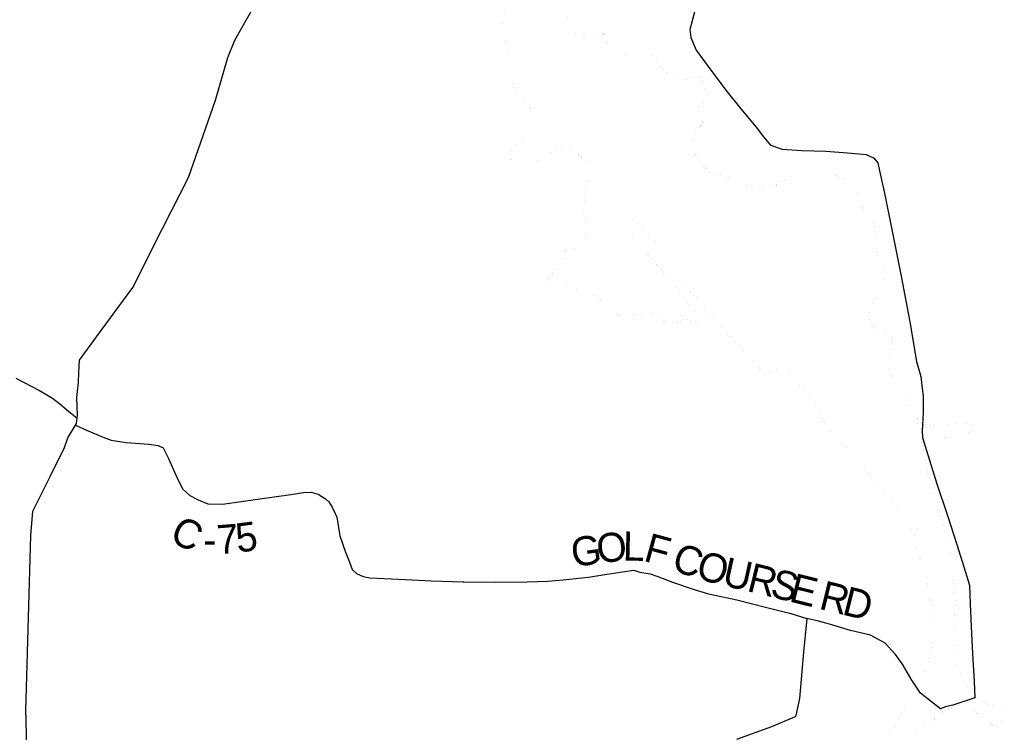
# Model space of a CAD drawing. Header units: feet. Extents: x 2045852 to 2423567, y 671180 to 1091522.
# Tile 45 of 101: x 2205440 to 2215597, y 920086 to 927436. Entities that reach past the tile are written whole.
import ezdxf

# ---------------------------------------------------------------- set-up
doc = ezdxf.new("R2010")
doc.units = ezdxf.units.FT
doc.header["$MEASUREMENT"] = 0
doc.linetypes.add('stream', pattern=[1.4, 0.7, -0.1, 0.1, -0.1, 0.1, -0.1, 0.1, -0.1])
for name, color, linetype in [('GM_X_County_Road', 3, 'Continuous'), ('GM_X_County_Road_Text', 3, 'Continuous'), ('GM_X_Major_River', 5, 'stream'), ('GM_X_State_Route', 1, 'Continuous')]:
    doc.layers.add(name, color=color, linetype=linetype)
doc.styles.add('Style-font30', font='font30.shx')

msp = doc.modelspace()

# ---------------------------------------------------------------- linework, layer by layer
at = {"layer": 'GM_X_County_Road', "flags": 128}
for points in [[(2212418, 927578), (2212376, 927425), (2212352, 927333), (2212362, 927251), (2212418, 927121), (2212541, 926954), (2212723, 926709), (2212878, 926515), (2213037, 926326), (2213111, 926226), (2213185, 926142), (2213304, 926100), (2213507, 926088), (2213755, 926080), (2213978, 926064), (2214171, 926044), (2214249, 926012), (2214291, 925960), (2214310, 925878), (2214362, 925647), (2214438, 925270), (2214533, 924789), (2214621, 924319), (2214692, 923910), (2214734, 923754), (2214750, 923633), (2214758, 923557), (2214760, 923383), (2214748, 923192), (2214754, 923126), (2214794, 922991), (2214899, 922650), (2215009, 922322), (2215108, 922021), (2215196, 921736), (2215236, 921602), (2215246, 921411), (2215257, 921100), (2215273, 920837), (2215285, 920613), (2215293, 920440)], [(2205402, 923737), (2205646, 923612), (2205779, 923531), (2205854, 923472), (2205945, 923397), (2206033, 923327)], [(2206016, 923254), (2206129, 923202), (2206302, 923129), (2206385, 923098), (2206539, 923075), (2206774, 923059), (2206869, 923044), (2206919, 923020), (2206976, 922908), (2207054, 922731), (2207121, 922597), (2207196, 922529), (2207281, 922484), (2207381, 922443), (2207532, 922440), (2207892, 922489), (2208237, 922538), (2208367, 922560), (2208447, 922562), (2208520, 922543), (2208596, 922495), (2208629, 922462), (2208665, 922406), (2208710, 922306), (2208744, 922112), (2208802, 921944), (2208841, 921840), (2208869, 921766), (2208914, 921724), (2208982, 921691), (2209053, 921678), (2209199, 921671), (2209488, 921657), (2209683, 921649), (2209799, 921644), (2210010, 921638), (2210020, 921638), (2210349, 921633), (2210674, 921638), (2210888, 921643), (2211047, 921657), (2211309, 921687), (2211498, 921715), (2211775, 921759), (2211838, 921738), (2211944, 921720), (2212024, 921694), (2212173, 921634), (2212388, 921562), (2212546, 921513), (2212838, 921451), (2213133, 921377), (2213394, 921311), (2213560, 921261)], [(2214940, 920328), (2214845, 920400), (2214731, 920490), (2214644, 920624), (2214546, 920789), (2214474, 920889), (2214369, 921005), (2214217, 921089), (2214010, 921137), (2213793, 921201), (2213679, 921231), (2213560, 921261), (2213527, 920911), (2213485, 920434), (2213447, 920259), (2213440, 920245), (2213195, 920141), (2212834, 920011)], [(2215293, 920440), (2215221, 920416), (2215066, 920366), (2214986, 920348), (2214942, 920327), (2214940, 920328)]]:
    msp.add_lwpolyline(points, dxfattribs=at)
at = {"layer": 'GM_X_Major_River', "ltscale": 0.333, "const_width": 0.18, "flags": 128}
for points in [[(2210414, 928478), (2210427, 928466), (2210437, 928457), (2210441, 928447), (2210448, 928435), (2210452, 928421), (2210456, 928411), (2210461, 928397), (2210463, 928385), (2210466, 928369), (2210466, 928357), (2210466, 928343), (2210463, 928327), (2210459, 928307), (2210454, 928285), (2210445, 928262), (2210435, 928242), (2210399, 928169), (2210390, 928147), (2210380, 928128), (2210375, 928108), (2210370, 928092), (2210364, 928072), (2210359, 928049), (2210353, 928033), (2210348, 928011), (2210341, 927977), (2210334, 927946), (2210325, 927912), (2210316, 927882), (2210306, 927855), (2210299, 927835), (2210293, 927815), (2210286, 927791), (2210281, 927768), (2210273, 927748), (2210270, 927732), (2210268, 927718), (2210264, 927708), (2210265, 927692), (2210267, 927678), (2210272, 927658), (2210282, 927648), (2210296, 927643), (2210317, 927641), (2210333, 927638), (2210343, 927638), (2210357, 927630), (2210369, 927623), (2210379, 927617), (2210390, 927611), (2210425, 927574), (2210433, 927560), (2210442, 927550), (2210446, 927538), (2210450, 927527), (2210455, 927513), (2210455, 927503), (2210455, 927489), (2210452, 927476), (2210446, 927458), (2210441, 927446), (2210431, 927432), (2210419, 927417), (2210412, 927407), (2210396, 927385), (2210385, 927370), (2210373, 927362), (2210373, 927352), (2210378, 927336), (2210382, 927326), (2210390, 927314), (2210397, 927304), (2210407, 927287), (2210416, 927271), (2210428, 927255), (2210439, 927239), (2210447, 927224), (2210454, 927208), (2210458, 927188), (2210465, 927168), (2210467, 927152), (2210470, 927136), (2210470, 927116), (2210469, 927088), (2210454, 927045), (2210439, 927023), (2210431, 927011), (2210424, 927000), (2210416, 926982), (2210409, 926956), (2210409, 926942), (2210410, 926932), (2210412, 926922), (2210414, 926910), (2210421, 926900), (2210439, 926885), (2210447, 926873), (2210462, 926859), (2210474, 926841), (2210491, 926830)], [(2211716, 928214), (2211636, 928142), (2211616, 928127), (2211593, 928110), (2211551, 928081), (2211520, 928062), (2211494, 928048), (2211471, 928031), (2211445, 928014), (2211427, 928004), (2211414, 927993), (2211396, 927977), (2211374, 927960), (2211355, 927947), (2211339, 927933), (2211325, 927918), (2211304, 927902), (2211282, 927881), (2211257, 927860), (2211233, 927840), (2211210, 927823), (2211194, 927808), (2211183, 927796), (2211173, 927784), (2211163, 927771), (2211156, 927757), (2211146, 927741), (2211135, 927720), (2211125, 927706), (2211117, 927694), (2211100, 927657), (2211095, 927641), (2211091, 927625), (2211090, 927609), (2211088, 927589), (2211087, 927571), (2211086, 927549), (2211086, 927531), (2211087, 927511), (2211087, 927493), (2211090, 927477), (2211092, 927459), (2211097, 927441), (2211103, 927421), (2211110, 927399), (2211119, 927379), (2211129, 927359), (2211136, 927342), (2211146, 927326), (2211155, 927314), (2211165, 927302), (2211177, 927293), (2211190, 927283), (2211204, 927275), (2211220, 927270), (2211236, 927266), (2211252, 927265), (2211266, 927265), (2211284, 927266), (2211300, 927268), (2211324, 927271), (2211342, 927275), (2211356, 927280), (2211368, 927284), (2211378, 927290), (2211388, 927295), (2211408, 927301), (2211418, 927303), (2211428, 927302), (2211442, 927300), (2211458, 927294), (2211471, 927281), (2211477, 927269), (2211485, 927251), (2211492, 927239), (2211496, 927223), (2211501, 927211), (2211505, 927200), (2211523, 927142), (2211535, 927126), (2211546, 927114), (2211558, 927105), (2211570, 927095), (2211585, 927088), (2211599, 927082), (2211611, 927076), (2211625, 927073), (2211726, 927068)], [(2212006, 927028), (2211998, 927038), (2211985, 927050), (2211975, 927058), (2211961, 927068), (2211945, 927072), (2211925, 927071), (2211913, 927071), (2211873, 927071), (2211863, 927071), (2211853, 927071), (2211841, 927070), (2211827, 927070), (2211817, 927070), (2211803, 927072), (2211789, 927072), (2211774, 927076), (2211726, 927068)], [(2212589, 925862), (2212579, 925868), (2212567, 925874), (2212555, 925881), (2212543, 925887), (2212532, 925893), (2212522, 925899), (2212514, 925909), (2212500, 925919), (2212486, 925931), (2212472, 925945), (2212459, 925965), (2212441, 925980), (2212431, 925996), (2212420, 926016), (2212412, 926036), (2212404, 926060), (2212394, 926084), (2212387, 926102), (2212381, 926112), (2212379, 926122), (2212377, 926134), (2212377, 926148), (2212378, 926170), (2212384, 926212), (2212388, 926228), (2212391, 926245), (2212421, 926293), (2212433, 926305), (2212441, 926315), (2212451, 926326), (2212458, 926336), (2212470, 926348), (2212476, 926358), (2212480, 926368), (2212488, 926392), (2212490, 926406), (2212489, 926418), (2212485, 926430), (2212479, 926446), (2212471, 926458), (2212463, 926470), (2212452, 926490), (2212448, 926502), (2212444, 926512), (2212444, 926522), (2212444, 926532), (2212446, 926542), (2212450, 926552), (2212461, 926568), (2212475, 926581), (2212489, 926593), (2212497, 926603), (2212507, 926615), (2212515, 926625), (2212521, 926637), (2212529, 926649), (2212532, 926662), (2212528, 926674), (2212524, 926686), (2212516, 926699), (2212508, 926713), (2212499, 926729), (2212493, 926743), (2212489, 926761), (2212489, 926775), (2212487, 926787), (2212486, 926803), (2212470, 926837), (2212460, 926845), (2212448, 926847), (2212438, 926849), (2212418, 926847), (2212400, 926844), (2212378, 926836), (2212350, 926828), (2212330, 926820), (2212312, 926817), (2212300, 926815), (2212288, 926813), (2212274, 926815), (2212259, 926817), (2212241, 926823), (2212223, 926828), (2212203, 926836), (2212183, 926848), (2212163, 926862), (2212136, 926873), (2212120, 926885), (2212104, 926897), (2212090, 926907), (2212077, 926919), (2212065, 926931), (2212055, 926943), (2212045, 926955), (2212039, 926964), (2212033, 926974), (2212026, 926986), (2212020, 927004), (2212014, 927016), (2212006, 927028)], [(2210491, 926830), (2210499, 926820), (2210507, 926810), (2210514, 926800), (2210520, 926791), (2210525, 926777), (2210531, 926757), (2210534, 926739), (2210536, 926727), (2210536, 926715), (2210539, 926705), (2210541, 926695), (2210551, 926681), (2210562, 926671), (2210572, 926664), (2210582, 926654), (2210595, 926638), (2210609, 926625), (2210620, 926613), (2210630, 926603), (2210646, 926586), (2210657, 926576), (2210667, 926568), (2210677, 926560), (2210686, 926551), (2210694, 926541), (2210721, 926500), (2210726, 926486), (2210730, 926470), (2210735, 926450), (2210737, 926430), (2210740, 926414), (2210740, 926400), (2210739, 926386), (2210735, 926370), (2210732, 926351), (2210726, 926335), (2210720, 926323), (2210715, 926311), (2210707, 926291), (2210696, 926268), (2210680, 926252), (2210667, 926237), (2210651, 926223), (2210635, 926208), (2210618, 926196), (2210604, 926185), (2210592, 926173), (2210577, 926159), (2210563, 926146), (2210549, 926136), (2210540, 926129), (2210522, 926099), (2210503, 926078), (2210493, 926074), (2210493, 926064), (2210496, 926042), (2210498, 926030), (2210503, 926016), (2210505, 926000), (2210510, 925990), (2210512, 925980), (2210522, 925971), (2210540, 925961), (2210581, 925954), (2210601, 925953), (2210611, 925951), (2210621, 925951), (2210631, 925952), (2210653, 925952), (2210671, 925955), (2210685, 925957), (2210703, 925960), (2210721, 925962), (2210735, 925965), (2210751, 925969), (2210763, 925973), (2210773, 925976), (2210783, 925982), (2210798, 925990), (2210812, 925997), (2210826, 926003), (2210842, 926010), (2210875, 926043), (2210901, 926055), (2210911, 926056), (2210930, 926078), (2210950, 926093), (2210964, 926101), (2210983, 926116), (2210995, 926126), (2211005, 926129), (2211029, 926141), (2211051, 926144), (2211067, 926136), (2211087, 926129), (2211104, 926117), (2211128, 926102), (2211151, 926083), (2211173, 926065), (2211190, 926054)], [(2211190, 926054), (2211200, 926046), (2211210, 926036), (2211221, 926024), (2211233, 926017), (2211251, 925999), (2211268, 925986), (2211288, 925970), (2211301, 925957), (2211315, 925941), (2211330, 925925), (2211342, 925914), (2211357, 925902), (2211350, 925862), (2211335, 925835), (2211327, 925819), (2211310, 925784), (2211298, 925766), (2211293, 925756), (2211289, 925740), (2211284, 925713), (2211279, 925689), (2211275, 925667), (2211274, 925643), (2211273, 925619), (2211271, 925605), (2211272, 925587), (2211271, 925555), (2211263, 925526), (2211255, 925468), (2211257, 925454), (2211260, 925436), (2211265, 925412), (2211272, 925384), (2211276, 925364), (2211280, 925354), (2211289, 925335), (2211291, 925325), (2211298, 925313), (2211300, 925299), (2211305, 925283), (2211307, 925267), (2211309, 925255), (2211308, 925241), (2211306, 925231), (2211301, 925213), (2211287, 925188), (2211264, 925167), (2211252, 925157), (2211239, 925139), (2211221, 925122), (2211202, 925106), (2211182, 925091), (2211164, 925082), (2211148, 925076), (2211134, 925072), (2211122, 925071), (2211110, 925069), (2211098, 925065), (2211088, 925062), (2211079, 925056), (2211067, 925050), (2211057, 925045), (2211051, 925031), (2211048, 925003), (2211041, 924979), (2211036, 924948), (2211030, 924926), (2211023, 924910), (2211015, 924896), (2211008, 924877), (2210980, 924847), (2210971, 924840), (2210953, 924828), (2210943, 924826), (2210922, 924795), (2210906, 924786), (2210898, 924776), (2210893, 924760), (2210883, 924748), (2210881, 924736), (2210884, 924716), (2210890, 924706), (2210901, 924698), (2210919, 924692), (2210939, 924689), (2210959, 924686), (2210977, 924682), (2210987, 924682), (2211003, 924683), (2211021, 924683), (2211035, 924684), (2211049, 924684), (2211059, 924686), (2211069, 924685), (2211082, 924683), (2211094, 924679), (2211112, 924676), (2211130, 924670), (2211150, 924667), (2211166, 924663)], [(2214131, 925495), (2214123, 925509), (2214117, 925523), (2214112, 925535), (2214106, 925547), (2214102, 925559), (2214098, 925579), (2214096, 925591), (2214094, 925603), (2214091, 925617), (2214087, 925649), (2214079, 925675), (2214072, 925697), (2214064, 925709), (2214050, 925719), (2214036, 925731), (2214017, 925743), (2214005, 925753), (2213993, 925758), (2213983, 925764), (2213965, 925778), (2213955, 925784), (2213945, 925790), (2213930, 925796), (2213920, 925798), (2213906, 925804), (2213892, 925809), (2213870, 925823), (2213854, 925831), (2213834, 925839), (2213815, 925845), (2213801, 925850), (2213781, 925854), (2213767, 925856), (2213755, 925858), (2213739, 925860), (2213683, 925865), (2213661, 925865), (2213643, 925865), (2213625, 925862), (2213613, 925860), (2213601, 925858), (2213589, 925856), (2213574, 925854), (2213558, 925850), (2213542, 925847), (2213528, 925845), (2213516, 925843), (2213506, 925843), (2213494, 925841), (2213482, 925839), (2213470, 925836), (2213452, 925834), (2213436, 925830), (2213418, 925826), (2213400, 925822), (2213384, 925817), (2213370, 925813), (2213356, 925807), (2213346, 925801), (2213336, 925793), (2213323, 925784), (2213311, 925778), (2213295, 925768), (2213283, 925760), (2213273, 925754), (2213259, 925744), (2213251, 925733), (2213239, 925721), (2213227, 925715), (2213217, 925711), (2213201, 925707), (2213181, 925704), (2213161, 925702), (2213139, 925702), (2213117, 925706), (2213097, 925709), (2213073, 925713), (2213051, 925717), (2212966, 925728), (2212940, 925732), (2212918, 925735), (2212898, 925739), (2212882, 925747), (2212863, 925755), (2212843, 925763), (2212823, 925768), (2212805, 925776), (2212783, 925786), (2212761, 925796), (2212736, 925803), (2212716, 925809), (2212696, 925817), (2212680, 925823), (2212666, 925827), (2212654, 925830), (2212642, 925836), (2212632, 925840), (2212613, 925850), (2212603, 925856), (2212589, 925862)], [(2214435, 924087), (2214436, 924097), (2214440, 924113), (2214442, 924123), (2214444, 924137), (2214448, 924147), (2214450, 924165), (2214449, 924177), (2214443, 924191), (2214429, 924205), (2214419, 924211), (2214401, 924217), (2214391, 924217), (2214381, 924219), (2214365, 924220), (2214355, 924222), (2214345, 924222), (2214332, 924224), (2214320, 924226), (2214278, 924239), (2214262, 924255), (2214252, 924267), (2214241, 924279), (2214233, 924291), (2214225, 924305), (2214219, 924317), (2214213, 924331), (2214210, 924343), (2214208, 924357), (2214206, 924381), (2214206, 924399), (2214206, 924415), (2214207, 924427), (2214209, 924439), (2214213, 924453), (2214217, 924463), (2214223, 924477), (2214229, 924490), (2214234, 924506), (2214246, 924522), (2214256, 924536), (2214268, 924558), (2214278, 924574), (2214285, 924589), (2214291, 924603), (2214297, 924617), (2214305, 924631), (2214309, 924643), (2214315, 924655), (2214319, 924669), (2214326, 924687), (2214332, 924705), (2214338, 924736), (2214349, 924764), (2214359, 924788), (2214365, 924802), (2214365, 924816), (2214367, 924828), (2214364, 924842), (2214360, 924856), (2214358, 924874), (2214354, 924888), (2214350, 924902), (2214347, 924912), (2214341, 924930), (2214333, 924946), (2214325, 924964), (2214312, 924980), (2214290, 925016), (2214286, 925028), (2214284, 925042), (2214281, 925064), (2214279, 925084), (2214277, 925106), (2214274, 925122), (2214274, 925136), (2214272, 925152), (2214272, 925166), (2214272, 925182), (2214271, 925202), (2214271, 925222), (2214273, 925240), (2214273, 925250), (2214271, 925264), (2214268, 925274), (2214266, 925286), (2214262, 925296), (2214258, 925310), (2214250, 925324), (2214241, 925338), (2214231, 925352), (2214217, 925366), (2214205, 925378), (2214193, 925388), (2214183, 925398), (2214172, 925410), (2214158, 925429), (2214152, 925443), (2214146, 925459), (2214139, 925479), (2214131, 925495)], [(2211754, 925215), (2211753, 925376)], [(2211753, 925376), (2211797, 925335), (2211814, 925323), (2211824, 925317), (2211838, 925305), (2211852, 925293), (2211883, 925265), (2211893, 925256), (2211905, 925244), (2211913, 925232), (2211923, 925224), (2211935, 925212), (2211946, 925198), (2211954, 925188), (2211962, 925178), (2211970, 925166), (2211980, 925156), (2211993, 925142), (2212005, 925125), (2212015, 925117), (2212029, 925105), (2212041, 925087), (2212062, 925043), (2212091, 925007), (2212107, 924989), (2212119, 924977), (2212127, 924968), (2212133, 924958), (2212142, 924948), (2212152, 924930), (2212162, 924916), (2212174, 924892), (2212193, 924874), (2212205, 924856), (2212217, 924840), (2212225, 924828), (2212234, 924818), (2212240, 924804), (2212252, 924786), (2212264, 924767), (2212303, 924721), (2212313, 924707), (2212322, 924693), (2212334, 924673), (2212350, 924653), (2212365, 924629), (2212383, 924606), (2212399, 924584), (2212416, 924566), (2212430, 924548), (2212442, 924534), (2212454, 924518), (2212471, 924502), (2212483, 924488), (2212495, 924474), (2212507, 924461), (2212522, 924443), (2212536, 924427), (2212552, 924409), (2212566, 924389), (2212583, 924369), (2212599, 924351), (2212613, 924331), (2212636, 924308), (2212652, 924288), (2212670, 924268), (2212687, 924248), (2212703, 924232), (2212717, 924218), (2212731, 924205), (2212746, 924191), (2212758, 924177), (2212772, 924165), (2212782, 924153), (2212792, 924143), (2212805, 924135), (2212823, 924117), (2212833, 924109), (2212849, 924096), (2212855, 924086), (2212870, 924070), (2212880, 924056), (2212892, 924040), (2212908, 924018), (2212923, 924000), (2212935, 923984), (2212978, 923939), (2212994, 923923), (2213008, 923907), (2213020, 923893), (2213033, 923881), (2213043, 923873), (2213049, 923863), (2213059, 923855), (2213065, 923846), (2213073, 923836), (2213084, 923826), (2213100, 923810), (2213114, 923798), (2213124, 923788), (2213136, 923780)], [(2211932, 925001), (2211916, 925019), (2211900, 925039), (2211891, 925049), (2211883, 925059), (2211873, 925069), (2211851, 925099), (2211838, 925110), (2211830, 925122), (2211818, 925138), (2211812, 925148), (2211802, 925158), (2211796, 925168), (2211783, 925180), (2211775, 925190), (2211754, 925215)], [(2211752, 924379), (2211794, 924404), (2211814, 924406), (2211826, 924406), (2211840, 924406), (2211854, 924405), (2211868, 924405), (2211882, 924403), (2211900, 924401), (2211918, 924397), (2211932, 924395), (2211944, 924392), (2211954, 924390), (2211979, 924380), (2211991, 924374), (2212005, 924368), (2212019, 924362), (2212029, 924354), (2212041, 924347), (2212055, 924337), (2212066, 924331), (2212076, 924323), (2212090, 924317), (2212100, 924309), (2212118, 924303), (2212132, 924298), (2212150, 924296), (2212166, 924296), (2212176, 924298), (2212190, 924304), (2212206, 924310), (2212230, 924321), (2212244, 924327), (2212258, 924331), (2212272, 924337), (2212292, 924340), (2212310, 924342), (2212322, 924342), (2212332, 924340), (2212344, 924338), (2212356, 924336), (2212370, 924333), (2212385, 924329), (2212401, 924325), (2212413, 924323), (2212423, 924321), (2212433, 924319), (2212447, 924319), (2212457, 924328), (2212461, 924352), (2212448, 924368), (2212438, 924382), (2212432, 924391), (2212426, 924403), (2212418, 924415), (2212409, 924425), (2212401, 924435), (2212395, 924445), (2212387, 924455), (2212375, 924467), (2212360, 924483), (2212348, 924499), (2212336, 924513), (2212320, 924533), (2212305, 924550), (2212297, 924560), (2212289, 924570), (2212279, 924584), (2212269, 924596), (2212258, 924608), (2212250, 924618), (2212242, 924628), (2212232, 924640), (2212222, 924650), (2212208, 924666), (2212199, 924678), (2212191, 924687), (2212179, 924703), (2212169, 924715), (2212159, 924725), (2212150, 924735), (2212140, 924747), (2212132, 924759), (2212122, 924771), (2212112, 924783), (2212101, 924799), (2212085, 924817), (2212073, 924830), (2212063, 924844), (2212053, 924858), (2212040, 924872), (2212030, 924886), (2212020, 924898), (2212010, 924910), (2211997, 924922), (2211989, 924934), (2211979, 924946), (2211965, 924958), (2211957, 924967), (2211944, 924985), (2211932, 925001)], [(2211166, 924663), (2211183, 924660), (2211201, 924658), (2211217, 924655), (2211233, 924651), (2211251, 924650), (2211265, 924646), (2211277, 924643), (2211296, 924635), (2211316, 924626), (2211363, 924601), (2211377, 924591), (2211389, 924584), (2211408, 924566), (2211422, 924554), (2211437, 924547), (2211443, 924537), (2211453, 924527), (2211466, 924514), (2211476, 924502), (2211487, 924482), (2211501, 924462), (2211514, 924449), (2211528, 924429), (2211541, 924417), (2211561, 924400), (2211578, 924388), (2211588, 924387), (2211602, 924383), (2211614, 924381), (2211626, 924382), (2211638, 924380), (2211650, 924378), (2211666, 924379), (2211676, 924377), (2211688, 924377), (2211698, 924378), (2211714, 924378), (2211732, 924379), (2211732, 924379), (2211752, 924379)], [(2215257, 923188), (2215265, 923208), (2215275, 923222), (2215283, 923241), (2215280, 923257), (2215268, 923260), (2215254, 923264), (2215240, 923268), (2215226, 923270), (2215212, 923272), (2215198, 923274), (2215184, 923275), (2215170, 923277), (2215156, 923277), (2215142, 923275), (2215124, 923275), (2215112, 923273), (2215098, 923272), (2215059, 923266), (2215045, 923264), (2215031, 923264), (2215019, 923261), (2215005, 923259), (2214991, 923255), (2214977, 923249), (2214957, 923249), (2214945, 923246), (2214931, 923244), (2214917, 923244), (2214905, 923244), (2214895, 923246), (2214885, 923248), (2214873, 923248), (2214863, 923250), (2214847, 923253), (2214835, 923253), (2214821, 923255), (2214807, 923257), (2214797, 923257), (2214787, 923259), (2214777, 923263), (2214763, 923264), (2214748, 923272), (2214738, 923276), (2214726, 923286), (2214718, 923300), (2214706, 923314), (2214696, 923324), (2214671, 923337), (2214655, 923345), (2214645, 923351), (2214631, 923367), (2214621, 923375), (2214610, 923385), (2214600, 923399), (2214598, 923413), (2214594, 923437), (2214592, 923449), (2214589, 923463), (2214589, 923475), (2214587, 923487), (2214587, 923501), (2214589, 923517), (2214588, 923529), (2214586, 923541), (2214584, 923559), (2214580, 923569), (2214576, 923579), (2214570, 923593), (2214561, 923605), (2214549, 923623), (2214541, 923635), (2214529, 923653), (2214514, 923669), (2214500, 923684), (2214486, 923696), (2214474, 923710), (2214459, 923724), (2214445, 923738), (2214433, 923752), (2214421, 923768), (2214413, 923780), (2214406, 923794), (2214406, 923808), (2214406, 923822), (2214404, 923854), (2214405, 923868), (2214407, 923882), (2214409, 923902), (2214411, 923918), (2214414, 923938), (2214416, 923954), (2214416, 923968), (2214418, 923986), (2214420, 924002), (2214421, 924018), (2214423, 924033), (2214425, 924047), (2214427, 924057), (2214431, 924073), (2214435, 924087)], [(2213136, 923780), (2213146, 923776), (2213160, 923784), (2213172, 923789), (2213180, 923799), (2213192, 923809), (2213206, 923821), (2213216, 923827), (2213230, 923831), (2213240, 923836), (2213254, 923840), (2213266, 923842), (2213288, 923842), (2213302, 923838), (2213312, 923836), (2213322, 923833), (2213338, 923829), (2213350, 923823), (2213365, 923815), (2213375, 923807), (2213391, 923795), (2213403, 923785), (2213413, 923780), (2213425, 923766), (2213438, 923756), (2213448, 923742), (2213454, 923730), (2213462, 923716), (2213470, 923700), (2213479, 923690), (2213483, 923678), (2213491, 923664), (2213497, 923654), (2213507, 923640), (2213522, 923628), (2213534, 923619), (2213554, 923603), (2213564, 923597), (2213574, 923589), (2213582, 923579), (2213593, 923565), (2213605, 923549), (2213619, 923529), (2213634, 923509), (2213644, 923493), (2213654, 923474), (2213664, 923460), (2213673, 923444), (2213681, 923428), (2213695, 923396), (2213701, 923380), (2213704, 923368), (2213708, 923356), (2213714, 923342), (2213718, 923330), (2213724, 923316), (2213731, 923298), (2213733, 923288), (2213741, 923268), (2213747, 923254), (2213755, 923242), (2213760, 923230), (2213772, 923214), (2213784, 923196), (2213796, 923186), (2213809, 923173), (2213825, 923155), (2213833, 923145), (2213845, 923133), (2213853, 923123), (2213872, 923105), (2213888, 923089), (2213898, 923081), (2213914, 923065), (2213922, 923056), (2213933, 923048), (2213941, 923038), (2213953, 923026), (2213963, 923012), (2213975, 923000), (2213988, 922990), (2214000, 922978), (2214010, 922966), (2214020, 922956), (2214030, 922947), (2214040, 922937), (2214051, 922925), (2214061, 922917), (2214073, 922903), (2214085, 922891), (2214095, 922879), (2214108, 922865), (2214152, 922820), (2214167, 922804), (2214181, 922788), (2214193, 922772), (2214205, 922758), (2214218, 922736), (2214232, 922722), (2214242, 922710), (2214254, 922696)], [(2215020, 922026), (2215015, 922044), (2215011, 922064), (2215007, 922084), (2215001, 922104), (2214996, 922124), (2214992, 922144), (2214986, 922164), (2214982, 922180), (2214975, 922196), (2214967, 922212), (2214961, 922230), (2214955, 922246), (2214950, 922264), (2214944, 922280), (2214940, 922298), (2214934, 922314), (2214929, 922334), (2214923, 922352), (2214904, 922399), (2214900, 922419), (2214894, 922435), (2214890, 922455), (2214883, 922475), (2214877, 922495), (2214873, 922511), (2214869, 922531), (2214862, 922551), (2214856, 922573), (2214852, 922593), (2214845, 922613), (2214841, 922633), (2214835, 922651), (2214833, 922665), (2214828, 922679), (2214824, 922695), (2214820, 922709), (2214816, 922727), (2214810, 922743), (2214807, 922759), (2214803, 922773), (2214801, 922789), (2214799, 922805), (2214796, 922827), (2214792, 922843), (2214790, 922861), (2214788, 922871), (2214786, 922890), (2214781, 922910), (2214777, 922921), (2214775, 922932), (2214773, 922944), (2214771, 922956), (2214766, 922974), (2214764, 922990), (2214760, 923004), (2214758, 923014), (2214756, 923032), (2214753, 923042), (2214751, 923052), (2214749, 923062), (2214745, 923080), (2214743, 923100), (2214740, 923114), (2214740, 923126), (2214746, 923142), (2214760, 923144), (2214772, 923144), (2214782, 923144), (2214796, 923144), (2214810, 923145), (2214826, 923145), (2214844, 923145), (2214858, 923143), (2214870, 923143), (2214885, 923139), (2214905, 923138), (2214917, 923134), (2214927, 923134), (2214943, 923132), (2214959, 923132), (2214971, 923130), (2215013, 923129), (2215035, 923125), (2215049, 923125), (2215063, 923124), (2215075, 923124), (2215087, 923124), (2215099, 923126), (2215113, 923128), (2215130, 923128), (2215142, 923133), (2215154, 923137), (2215167, 923141), (2215179, 923145), (2215195, 923149), (2215205, 923151), (2215221, 923162), (2215237, 923174), (2215247, 923182), (2215257, 923188)], [(2214254, 922696), (2214265, 922685), (2214275, 922673), (2214283, 922663), (2214293, 922653), (2214301, 922643), (2214311, 922629), (2214324, 922613), (2214338, 922595), (2214358, 922573), (2214373, 922556), (2214385, 922540), (2214397, 922524), (2214407, 922512), (2214417, 922502), (2214426, 922492), (2214434, 922480), (2214442, 922468), (2214452, 922454), (2214462, 922442), (2214473, 922426), (2214485, 922414), (2214493, 922400), (2214503, 922387), (2214511, 922375), (2214522, 922361), (2214530, 922341), (2214542, 922319), (2214555, 922299), (2214567, 922277), (2214577, 922261), (2214585, 922247), (2214596, 922231), (2214604, 922215), (2214610, 922203), (2214618, 922193), (2214626, 922179), (2214641, 922166), (2214653, 922154), (2214659, 922140), (2214669, 922122), (2214674, 922084), (2214678, 922044), (2214681, 922018), (2214683, 922000), (2214687, 921982), (2214693, 921960), (2214702, 921940), (2214710, 921918), (2214718, 921902), (2214725, 921882), (2214733, 921870), (2214737, 921858), (2214743, 921840), (2214749, 921822), (2214756, 921806), (2214762, 921792), (2214766, 921778), (2214770, 921764), (2214777, 921748), (2214781, 921732), (2214785, 921716), (2214791, 921696), (2214798, 921664), (2214804, 921622), (2214811, 921594), (2214815, 921564), (2214826, 921506), (2214830, 921486), (2214834, 921468), (2214837, 921448), (2214841, 921434), (2214841, 921418), (2214843, 921400), (2214844, 921386), (2214840, 921317), (2214839, 921293), (2214839, 921273), (2214837, 921243), (2214838, 921225), (2214838, 921213), (2214838, 921195), (2214838, 921179), (2214838, 921167), (2214841, 921155), (2214841, 921145), (2214841, 921135), (2214841, 921125), (2214841, 921115), (2214839, 921103), (2214839, 921091), (2214842, 921071), (2214842, 921039), (2214842, 921019), (2214843, 921001), (2214843, 920985), (2214843, 920970), (2214841, 920954), (2214839, 920944), (2214838, 920932), (2214836, 920920)], [(2215378, 920399), (2215366, 920403), (2215356, 920409), (2215346, 920415), (2215334, 920421), (2215320, 920431), (2215308, 920437), (2215297, 920446), (2215287, 920454), (2215273, 920470), (2215267, 920480), (2215257, 920490), (2215245, 920502), (2215238, 920514), (2215230, 920524), (2215226, 920534), (2215218, 920548), (2215210, 920566), (2215199, 920584), (2215189, 920600), (2215181, 920614), (2215175, 920625), (2215164, 920641), (2215158, 920659), (2215152, 920671), (2215146, 920685), (2215142, 920697), (2215135, 920709), (2215131, 920721), (2215123, 920735), (2215119, 920747), (2215113, 920757), (2215109, 920773), (2215106, 920795), (2215102, 920813), (2215100, 920833), (2215095, 920851), (2215093, 920867), (2215089, 920879), (2215087, 920891), (2215085, 920905), (2215082, 920953), (2215080, 920971), (2215079, 920995), (2215081, 921014), (2215081, 921028), (2215081, 921042), (2215081, 921054), (2215081, 921066), (2215080, 921078), (2215080, 921092), (2215082, 921104), (2215084, 921116), (2215084, 921128), (2215086, 921144), (2215085, 921160), (2215087, 921176), (2215087, 921192), (2215087, 921210), (2215086, 921226), (2215086, 921244), (2215086, 921260), (2215086, 921278), (2215086, 921296), (2215087, 921316), (2215087, 921339), (2215089, 921373), (2215090, 921397), (2215090, 921417), (2215090, 921437), (2215089, 921455), (2215089, 921473), (2215089, 921487), (2215089, 921501), (2215087, 921515), (2215086, 921527), (2215084, 921541), (2215080, 921559), (2215078, 921595), (2215077, 921617), (2215075, 921631), (2215069, 921647), (2215065, 921665), (2215062, 921689), (2215062, 921711), (2215062, 921733), (2215061, 921755), (2215061, 921776), (2215059, 921804), (2215056, 921824), (2215052, 921844), (2215048, 921862), (2215046, 921880), (2215044, 921896), (2215041, 921912), (2215039, 921930), (2215037, 921948), (2215035, 921966), (2215030, 921986), (2215026, 922008), (2215020, 922026)], [(2214836, 920920), (2214832, 920894), (2214828, 920878), (2214824, 920868), (2214819, 920848), (2214817, 920838), (2214813, 920828), (2214800, 920765), (2214784, 920727), (2214776, 920715), (2214771, 920675), (2214751, 920634), (2214737, 920612), (2214732, 920596), (2214726, 920584), (2214718, 920566), (2214708, 920550), (2214698, 920535), (2214687, 920513), (2214671, 920495), (2214661, 920479), (2214651, 920463), (2214641, 920448), (2214631, 920434), (2214624, 920422), (2214614, 920408), (2214604, 920394), (2214594, 920378), (2214584, 920362), (2214576, 920341), (2214563, 920319), (2214551, 920299), (2214543, 920289), (2214537, 920279), (2214529, 920267), (2214515, 920250), (2214506, 920236), (2214498, 920224), (2214488, 920212), (2214465, 920153), (2214445, 920123), (2214433, 920093), (2214412, 920059), (2214394, 920036), (2214378, 920020), (2214358, 920002), (2214336, 919989), (2214326, 919985), (2214312, 919973), (2214300, 919969), (2214286, 919961), (2214277, 919957), (2214265, 919950), (2214253, 919946), (2214241, 919942), (2214225, 919938), (2214211, 919934), (2214193, 919928), (2214179, 919925), (2214161, 919919), (2214151, 919917), (2214141, 919913), (2214131, 919911), (2214113, 919904), (2214095, 919898), (2214079, 919894), (2214061, 919890), (2214049, 919886), (2214039, 919884), (2214027, 919881), (2213979, 919869), (2213965, 919865), (2213949, 919858), (2213937, 919856), (2213923, 919850), (2213913, 919844), (2213895, 919838), (2213883, 919833), (2213871, 919827), (2213859, 919823), (2213849, 919819), (2213833, 919811), (2213817, 919805), (2213799, 919796), (2213789, 919790), (2213777, 919784), (2213767, 919778), (2213757, 919774), (2213747, 919766), (2213733, 919757), (2213715, 919745), (2213698, 919733), (2213680, 919721), (2213662, 919708), (2213640, 919692), (2213624, 919678), (2213604, 919662), (2213586, 919649), (2213568, 919635), (2213556, 919627), (2213543, 919605)], [(2214463, 919798), (2214471, 919813), (2214479, 919827), (2214489, 919841), (2214499, 919853), (2214505, 919863), (2214518, 919885), (2214530, 919908), (2214540, 919926), (2214554, 919946), (2214565, 919962), (2214577, 919972), (2214589, 919984), (2214601, 919997), (2214615, 920007), (2214629, 920019), (2214643, 920031), (2214657, 920045), (2214670, 920066), (2214690, 920082), (2214702, 920096), (2214712, 920108), (2214726, 920119), (2214736, 920127), (2214746, 920137), (2214760, 920145), (2214772, 920155), (2214783, 920161), (2214803, 920180), (2214823, 920192), (2214837, 920200), (2214851, 920206), (2214861, 920212), (2214871, 920219), (2214881, 920229), (2214893, 920237), (2214903, 920249), (2214917, 920261), (2214927, 920271), (2214936, 920282), (2214948, 920292), (2214962, 920298), (2214980, 920310), (2214996, 920318), (2215008, 920325), (2215046, 920343), (2215056, 920345), (2215074, 920349), (2215086, 920352), (2215098, 920354), (2215132, 920354), (2215146, 920350), (2215158, 920348), (2215178, 920341), (2215195, 920337), (2215211, 920333), (2215223, 920329), (2215233, 920325), (2215249, 920317), (2215263, 920310), (2215277, 920302), (2215287, 920296), (2215302, 920290), (2215318, 920280), (2215332, 920270), (2215350, 920261), (2215362, 920251), (2215374, 920245), (2215389, 920235), (2215405, 920221), (2215421, 920203), (2215435, 920191), (2215449, 920180), (2215464, 920170), (2215476, 920158), (2215488, 920152), (2215502, 920144), (2215512, 920142), (2215526, 920144), (2215538, 920158), (2215546, 920173), (2215556, 920181), (2215569, 920217), (2215585, 920245), (2215595, 920262), (2215597, 920286), (2215592, 920302), (2215582, 920309), (2215572, 920315), (2215556, 920325), (2215544, 920329), (2215530, 920335), (2215518, 920339), (2215507, 920345), (2215491, 920351), (2215473, 920356), (2215461, 920364), (2215443, 920370), (2215407, 920384), (2215388, 920393), (2215378, 920399)]]:
    msp.add_lwpolyline(points, dxfattribs=at)
at = {"layer": 'GM_X_State_Route', "flags": 128}
for points in [[(2205508, 920425), (2205556, 922114), (2205576, 922367), (2205754, 922725), (2205901, 923024), (2205937, 923123), (2206016, 923254), (2206027, 923271), (2206033, 923327), (2206036, 923355), (2206030, 923539), (2206046, 923692), (2206050, 923798), (2206056, 923923), (2206234, 924166), (2206606, 924672), (2206914, 925281), (2207181, 925807), (2207460, 926605), (2207588, 927044), (2207659, 927226), (2208066, 927943)], [(2205489, 919251), (2205504, 919550), (2205507, 919566), (2205521, 919646), (2205522, 919654), (2205505, 920331), (2205508, 920409), (2205508, 920425)]]:
    msp.add_lwpolyline(points, dxfattribs=at)

# ---------------------------------------------------------------- texts
at = {"layer": 'GM_X_County_Road_Text', "style": 'Style-font30'}
for s, rotation, p in [('C', 334.2012, (2206973, 922062)), ('7', 4.5161, (2207486, 921921)), ('5', 7.3198, (2207687, 921938)), ('G', 7.7865, (2211149, 921789)), ('O', 7.3934, (2211410, 921825)), ('L', 358.7014, (2211659, 921858)), ('F', 344.6799, (2211865, 921856)), ('-', 359.3864, (2207334, 921922)), ('C', 340.7931, (2212151, 921765)), ('O', 344.2274, (2212403, 921678)), ('U', 347.4724, (2212675, 921602)), ('R', 346.2146, (2212931, 921545)), ('S', 346.0848, (2213170, 921487)), ('E', 346.0904, (2213366, 921438)), ('R', 346.0859, (2213674, 921362)), ('D', 346.0903, (2213913, 921303))]:
    msp.add_text(s, height=300, rotation=rotation, dxfattribs=at).set_placement(p)

doc.saveas('drawing.dxf')
